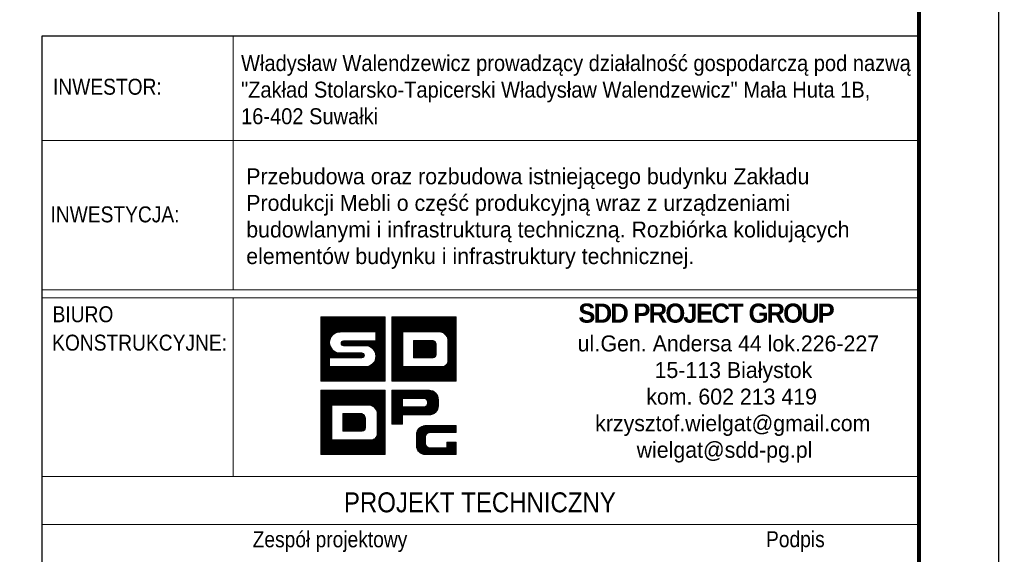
# Model space of a CAD drawing. Extents: x -38192 to -7592, y -6797 to 11837.
# Tile 7 of 9: x -14031 to -7856, y -3756 to -405. Entities that reach past the tile are written whole.
import ezdxf
from ezdxf.enums import TextEntityAlignment as Align

# ---------------------------------------------------------------- set-up
doc = ezdxf.new("R2010")
doc.units = 0
doc.header["$LTSCALE"] = 5
doc.header["$MEASUREMENT"] = 0
for name, color, linetype, lineweight in [('--- widok', 7, 'Continuous', 13), ('_RAMKA', 7, 'Continuous', 35), ('PS_DIM', 4, 'Continuous', 13)]:
    doc.layers.add(name, color=color, linetype=linetype, lineweight=lineweight)
doc.layers.add('_FORMATKA', color=8, linetype='Continuous', lineweight=15, plot=False)
doc.layers.add('_tabelka', color=7, linetype='Continuous')
doc.styles.add('gil', font='GIL_____.TTF', dxfattribs={"width": 0.9})

# ---------------------------------------------------------------- blocks, each defined once
blk = doc.blocks.new('*U17')
at = {"layer": '_FORMATKA', "lineweight": -3}
blk.add_lwpolyline([(-600, 0), (0, 0), (0, 297), (-600, 297)], close=True, dxfattribs=at)
at = {"layer": '_RAMKA', "lineweight": -3, "const_width": 0.5}
blk.add_lwpolyline([(-570, 10), (-10, 10), (-10, 287), (-570, 287)], close=True, dxfattribs=at)
blk = doc.blocks.new('tabela_rys')
at = {"layer": '_tabelka', "color": 251, "lineweight": 15}
for p, q in [((45.62, 123.55), (45.62, 91.73)), ((21.62, 110.45), (131.62, 110.45)), ((21.62, 91.73), (131.62, 91.73)), ((21.62, 91.73), (131.62, 91.73)), ((21.62, 91.73), (131.62, 91.73)), ((131.62, 90.73), (21.62, 90.73)), ((45.62, 68.32), (45.62, 90.73)), ((21.62, 68.32), (131.48, 68.32)), ((131.62, 62.32), (21.62, 62.32))]:
    blk.add_line(p, q, dxfattribs=at)
at = {"layer": '_tabelka', "color": 251, "lineweight": 30}
blk.add_lwpolyline([(131.62, 123.55), (21.62, 123.55), (21.62, 7.77), (131.62, 7.77)], close=True, dxfattribs=at)
at = {"layer": 'PS_DIM', "color": 12, "true_color": 0xc90603}
for p, q in [((56.62, 88.27), (56.68, 88.33)), ((56.62, 88.1), (56.84, 88.33)), ((56.62, 87.93), (57.01, 88.33)), ((56.62, 87.76), (57.18, 88.33)), ((56.62, 87.59), (57.35, 88.33)), ((56.62, 87.43), (57.52, 88.33)), ((56.62, 87.26), (57.69, 88.33)), ((56.62, 87.09), (57.86, 88.33)), ((56.62, 86.92), (58.02, 88.33)), ((56.62, 86.75), (58.19, 88.33)), ((56.62, 86.58), (58.36, 88.33)), ((56.62, 86.42), (58.53, 88.33)), ((56.62, 86.25), (58.7, 88.33)), ((56.62, 86.08), (58.87, 88.33)), ((56.62, 85.91), (59.03, 88.33)), ((56.62, 85.74), (59.2, 88.33)), ((56.62, 85.57), (59.37, 88.33)), ((56.62, 85.41), (59.54, 88.33)), ((56.62, 85.24), (59.71, 88.33)), ((56.62, 85.07), (59.88, 88.33)), ((56.62, 84.9), (60.04, 88.33)), ((56.62, 84.73), (60.21, 88.33)), ((56.62, 88.33), (64.68, 88.33)), ((56.62, 80.27), (56.62, 88.33)), ((58.28, 86.23), (60.38, 88.33)), ((58.6, 86.38), (60.55, 88.33)), ((58.82, 86.43), (60.72, 88.33)), ((59, 86.45), (60.89, 88.33)), ((59.17, 86.45), (61.05, 88.33)), ((59.34, 86.45), (61.22, 88.33)), ((59.51, 86.45), (61.39, 88.33)), ((59.68, 86.45), (61.56, 88.33)), ((59.85, 86.45), (61.73, 88.33)), ((60.01, 86.45), (61.9, 88.33)), ((60.18, 86.45), (62.06, 88.33)), ((60.35, 86.45), (62.23, 88.33)), ((60.52, 86.45), (62.4, 88.33)), ((60.69, 86.45), (62.57, 88.33)), ((60.86, 86.45), (62.74, 88.33)), ((61.02, 86.45), (62.91, 88.33)), ((61.19, 86.45), (63.07, 88.33)), ((61.36, 86.45), (63.24, 88.33)), ((61.53, 86.45), (63.41, 88.33)), ((61.7, 86.45), (63.58, 88.33)), ((61.87, 86.45), (63.75, 88.33)), ((62.04, 86.45), (63.92, 88.33)), ((62.2, 86.45), (64.09, 88.33)), ((62.37, 86.45), (64.25, 88.33)), ((62.54, 86.45), (64.42, 88.33)), ((62.71, 86.45), (64.59, 88.33)), ((62.88, 86.45), (64.68, 88.25)), ((63.05, 86.45), (64.68, 88.08)), ((63.21, 86.45), (64.68, 87.91)), ((63.38, 86.45), (64.68, 87.74)), ((64.68, 88.33), (64.68, 80.27)), ((65.5, 88.33), (73.56, 88.33)), ((65.5, 80.27), (65.5, 88.33)), ((65.5, 88.2), (65.63, 88.33)), ((65.5, 88.03), (65.8, 88.33)), ((65.5, 87.86), (65.97, 88.33)), ((65.5, 87.69), (66.14, 88.33)), ((65.5, 87.52), (66.3, 88.33)), ((65.5, 87.35), (66.47, 88.33)), ((65.5, 87.18), (66.64, 88.33)), ((65.5, 87.02), (66.81, 88.33)), ((65.5, 86.85), (66.98, 88.33)), ((65.5, 86.68), (67.15, 88.33)), ((65.5, 86.51), (67.31, 88.33)), ((65.5, 86.34), (67.48, 88.33)), ((65.5, 86.17), (67.65, 88.33)), ((65.5, 86.01), (67.82, 88.33)), ((65.5, 85.84), (67.99, 88.33)), ((65.5, 85.67), (68.16, 88.33)), ((65.5, 85.5), (68.32, 88.33)), ((65.5, 85.33), (68.49, 88.33)), ((65.5, 85.16), (68.66, 88.33)), ((66.95, 86.45), (68.83, 88.33)), ((67.12, 86.45), (69, 88.33)), ((67.28, 86.45), (69.17, 88.33)), ((67.45, 86.45), (69.33, 88.33)), ((67.62, 86.45), (69.5, 88.33)), ((67.79, 86.45), (69.67, 88.33)), ((67.96, 86.45), (69.84, 88.33)), ((68.13, 86.45), (70.01, 88.33)), ((68.29, 86.45), (70.18, 88.33)), ((68.46, 86.45), (70.34, 88.33)), ((68.63, 86.45), (70.51, 88.33)), ((68.8, 86.45), (70.68, 88.33)), ((68.97, 86.45), (70.85, 88.33)), ((69.14, 86.45), (71.02, 88.33)), ((69.31, 86.45), (71.19, 88.33)), ((69.47, 86.45), (71.35, 88.33)), ((69.64, 86.45), (71.52, 88.33)), ((69.81, 86.45), (71.69, 88.33)), ((69.98, 86.45), (71.86, 88.33)), ((70.15, 86.45), (72.03, 88.33)), ((70.32, 86.45), (72.2, 88.33)), ((70.48, 86.45), (72.37, 88.33)), ((70.65, 86.45), (72.53, 88.33)), ((70.82, 86.45), (72.7, 88.33)), ((70.99, 86.45), (72.87, 88.33)), ((71.16, 86.45), (73.04, 88.33)), ((71.33, 86.45), (73.21, 88.33)), ((71.49, 86.45), (73.38, 88.33)), ((71.66, 86.44), (73.54, 88.33)), ((71.79, 86.41), (73.56, 88.18)), ((71.91, 86.36), (73.56, 88.01)), ((72.02, 86.3), (73.56, 87.84)), ((73.56, 88.33), (73.56, 80.27)), ((63.51, 86.45), (59.01, 86.45)), ((63.51, 86.4), (64.68, 87.58)), ((63.51, 86.23), (64.68, 87.41)), ((63.51, 86.07), (64.68, 87.24)), ((63.51, 85.9), (64.68, 87.07)), ((63.51, 85.73), (64.68, 86.9)), ((63.51, 85.56), (64.68, 86.73)), ((63.51, 85.39), (64.68, 86.56)), ((63.51, 85.32), (63.51, 86.45)), ((66.88, 86.45), (66.88, 82.1)), ((71.64, 86.45), (66.88, 86.45)), ((66.88, 86.45), (66.88, 82.1)), ((68.1, 86.45), (66.88, 86.45)), ((71.64, 86.45), (68.43, 86.45)), ((72.12, 86.23), (73.56, 87.67)), ((72.21, 86.15), (73.56, 87.5)), ((72.29, 86.06), (73.56, 87.33)), ((72.36, 85.97), (73.56, 87.17)), ((72.43, 85.86), (73.56, 87)), ((72.48, 85.75), (73.56, 86.83)), ((72.52, 85.62), (73.56, 86.66)), ((72.54, 85.48), (73.56, 86.49)), ((56.62, 84.56), (57.91, 85.86)), ((56.62, 84.4), (57.76, 85.54)), ((56.62, 84.23), (57.71, 85.32)), ((59.14, 85.07), (59.39, 85.32)), ((59.16, 84.92), (59.56, 85.32)), ((59.22, 84.81), (59.73, 85.32)), ((59.32, 84.74), (59.9, 85.32)), ((59.44, 85.32), (63.51, 85.32)), ((59.47, 84.72), (60.07, 85.32)), ((59.64, 84.72), (60.24, 85.32)), ((59.81, 84.72), (60.41, 85.32)), ((59.97, 84.72), (60.57, 85.32)), ((60.14, 84.72), (60.74, 85.32)), ((60.31, 84.72), (60.91, 85.32)), ((60.48, 84.72), (61.08, 85.32)), ((60.65, 84.72), (61.25, 85.32)), ((60.82, 84.72), (61.42, 85.32)), ((60.98, 84.72), (61.58, 85.32)), ((61.15, 84.72), (61.75, 85.32)), ((61.32, 84.72), (61.92, 85.32)), ((61.49, 84.72), (62.09, 85.32)), ((61.66, 84.72), (62.26, 85.32)), ((61.83, 84.72), (62.43, 85.32)), ((61.99, 84.72), (62.59, 85.32)), ((62.16, 84.72), (62.76, 85.32)), ((62.32, 84.71), (62.93, 85.32)), ((62.47, 84.69), (63.1, 85.32)), ((62.6, 84.66), (63.27, 85.32)), ((62.72, 84.61), (63.44, 85.32)), ((62.84, 84.55), (64.68, 86.4)), ((62.94, 84.49), (64.68, 86.23)), ((63.04, 84.42), (64.68, 86.06)), ((63.12, 84.34), (64.68, 85.89)), ((63.2, 84.25), (64.68, 85.72)), ((63.28, 84.15), (64.68, 85.55)), ((63.34, 84.05), (64.68, 85.39)), ((63.4, 83.93), (64.68, 85.22)), ((65.5, 85), (66.88, 86.38)), ((65.5, 84.83), (66.88, 86.21)), ((65.5, 84.66), (66.88, 86.04)), ((65.5, 84.49), (66.88, 85.87)), ((65.5, 84.32), (66.88, 85.71)), ((65.5, 84.15), (66.88, 85.54)), ((65.5, 83.99), (66.88, 85.37)), ((68.24, 85.39), (68.24, 83.22)), ((70.68, 85.39), (68.24, 85.39)), ((68.24, 85.39), (68.24, 83.22)), ((70.68, 85.39), (68.24, 85.39)), ((68.24, 85.38), (68.25, 85.39)), ((68.24, 85.22), (68.42, 85.39)), ((68.24, 85.05), (68.59, 85.39)), ((68.24, 84.88), (68.76, 85.39)), ((68.24, 84.71), (68.93, 85.39)), ((68.24, 84.54), (69.09, 85.39)), ((68.24, 84.37), (69.26, 85.39)), ((68.24, 84.21), (69.43, 85.39)), ((68.24, 84.04), (69.6, 85.39)), ((68.24, 83.87), (69.77, 85.39)), ((68.24, 83.7), (69.94, 85.39)), ((68.24, 83.53), (70.1, 85.39)), ((68.24, 83.36), (70.27, 85.39)), ((68.27, 83.22), (70.44, 85.39)), ((68.43, 83.22), (70.61, 85.39)), ((68.6, 83.22), (70.75, 85.36)), ((68.77, 83.22), (70.85, 85.3)), ((68.94, 83.22), (70.94, 85.22)), ((72.55, 85.32), (73.56, 86.32)), ((72.55, 85.15), (73.56, 86.15)), ((72.55, 84.98), (73.56, 85.99)), ((72.55, 84.81), (73.56, 85.82)), ((72.55, 84.64), (73.56, 85.65)), ((72.55, 84.47), (73.56, 85.48)), ((72.55, 82.89), (72.55, 85.32)), ((72.55, 82.89), (72.55, 85.32)), ((72.55, 84.3), (73.56, 85.31)), ((56.62, 84.06), (57.69, 85.14)), ((56.62, 83.89), (57.7, 84.98)), ((56.62, 83.72), (57.73, 84.83)), ((56.62, 83.55), (57.77, 84.7)), ((56.62, 83.39), (57.81, 84.58)), ((56.62, 83.22), (57.87, 84.47)), ((56.62, 83.05), (57.94, 84.37)), ((56.62, 82.88), (58.01, 84.28)), ((56.62, 82.71), (58.09, 84.19)), ((56.62, 82.54), (58.18, 84.11)), ((56.62, 82.38), (58.28, 84.04)), ((56.62, 82.21), (58.39, 83.98)), ((62.19, 84.72), (59.44, 84.72)), ((63.15, 82.51), (64.68, 84.04)), ((63.42, 82.95), (64.68, 84.21)), ((63.44, 83.81), (64.68, 85.05)), ((63.48, 83.68), (64.68, 84.88)), ((63.49, 83.18), (64.68, 84.38)), ((63.5, 83.53), (64.68, 84.71)), ((63.51, 83.37), (64.68, 84.54)), ((65.5, 83.82), (66.88, 85.2)), ((65.5, 83.65), (66.88, 85.03)), ((65.5, 83.48), (66.88, 84.86)), ((65.5, 83.31), (66.88, 84.7)), ((65.5, 83.14), (66.88, 84.53)), ((65.5, 82.98), (66.88, 84.36)), ((65.5, 82.81), (66.88, 84.19)), ((65.5, 82.64), (66.88, 84.02)), ((69.11, 83.22), (71.01, 85.12)), ((69.28, 83.22), (71.06, 85)), ((69.44, 83.22), (71.08, 84.85)), ((69.61, 83.22), (71.08, 84.68)), ((69.78, 83.22), (71.08, 84.52)), ((69.95, 83.22), (71.08, 84.35)), ((70.12, 83.22), (71.08, 84.18)), ((70.29, 83.22), (71.08, 84.01)), ((71.08, 83.62), (71.08, 84.83)), ((71.08, 83.62), (71.08, 84.83)), ((72.55, 84.14), (73.56, 85.14)), ((72.55, 83.97), (73.56, 84.98)), ((72.55, 83.8), (73.56, 84.81)), ((72.55, 83.63), (73.56, 84.64)), ((72.55, 83.46), (73.56, 84.47)), ((72.55, 83.29), (73.56, 84.3)), ((72.55, 83.13), (73.56, 84.13)), ((56.62, 82.04), (57.69, 83.12)), ((56.62, 81.87), (57.69, 82.95)), ((56.62, 81.7), (57.69, 82.78)), ((61.76, 83.22), (57.69, 83.22)), ((57.69, 83.22), (57.69, 82.1)), ((57.8, 83.22), (58.5, 83.92)), ((57.97, 83.22), (58.62, 83.88)), ((58.14, 83.22), (58.76, 83.84)), ((58.31, 83.22), (58.91, 83.82)), ((58.47, 83.22), (59.07, 83.82)), ((58.64, 83.22), (59.24, 83.82)), ((58.81, 83.22), (59.41, 83.82)), ((58.98, 83.22), (59.58, 83.82)), ((59.01, 83.82), (61.76, 83.82)), ((59.15, 83.22), (59.75, 83.82)), ((59.32, 83.22), (59.92, 83.82)), ((59.48, 83.22), (60.08, 83.82)), ((59.65, 83.22), (60.25, 83.82)), ((59.82, 83.22), (60.42, 83.82)), ((59.99, 83.22), (60.59, 83.82)), ((60.16, 83.22), (60.76, 83.82)), ((60.33, 83.22), (60.93, 83.82)), ((60.49, 83.22), (61.09, 83.82)), ((60.66, 83.22), (61.26, 83.82)), ((60.83, 83.22), (61.43, 83.82)), ((61, 83.22), (61.6, 83.82)), ((61.07, 80.27), (64.68, 83.87)), ((61.17, 83.22), (61.77, 83.82)), ((61.24, 80.27), (64.68, 83.7)), ((61.34, 83.22), (61.9, 83.79)), ((61.41, 80.27), (64.68, 83.53)), ((61.5, 83.22), (61.99, 83.71)), ((61.58, 80.27), (64.68, 83.37)), ((61.67, 83.22), (62.05, 83.6)), ((61.75, 80.27), (64.68, 83.2)), ((61.86, 83.24), (62.05, 83.43)), ((61.92, 80.27), (64.68, 83.03)), ((62.08, 80.27), (64.68, 82.86)), ((65.5, 82.47), (66.88, 83.85)), ((65.5, 82.3), (66.88, 83.69)), ((65.5, 82.13), (66.88, 83.52)), ((65.5, 81.96), (66.88, 83.35)), ((65.5, 81.8), (66.88, 83.18)), ((65.5, 81.63), (66.88, 83.01)), ((65.5, 81.46), (66.88, 82.84)), ((68.24, 83.22), (70.68, 83.22)), ((68.24, 83.22), (70.68, 83.22)), ((70.36, 80.27), (73.56, 83.46)), ((70.45, 83.22), (71.08, 83.84)), ((70.53, 80.27), (73.56, 83.29)), ((70.62, 83.22), (71.08, 83.67)), ((70.7, 80.27), (73.56, 83.12)), ((70.81, 83.24), (71.06, 83.48)), ((70.87, 80.27), (73.56, 82.96)), ((71.04, 80.27), (73.56, 82.79)), ((72.47, 82.54), (73.56, 83.63)), ((72.54, 82.78), (73.56, 83.8)), ((72.55, 82.96), (73.56, 83.97)), ((56.62, 81.53), (57.69, 82.61)), ((56.62, 81.36), (57.69, 82.44)), ((56.62, 81.2), (57.69, 82.27)), ((56.62, 81.03), (57.69, 82.1)), ((56.62, 80.86), (57.85, 82.1)), ((56.62, 80.69), (58.02, 82.1)), ((56.62, 80.52), (58.19, 82.1)), ((56.62, 80.35), (58.36, 82.1)), ((56.7, 80.27), (58.53, 82.1)), ((56.86, 80.27), (58.7, 82.1)), ((57.03, 80.27), (58.86, 82.1)), ((57.2, 80.27), (59.03, 82.1)), ((57.37, 80.27), (59.2, 82.1)), ((57.54, 80.27), (59.37, 82.1)), ((57.69, 82.1), (62.19, 82.1)), ((57.71, 80.27), (59.54, 82.1)), ((57.87, 80.27), (59.71, 82.1)), ((58.04, 80.27), (59.87, 82.1)), ((58.21, 80.27), (60.04, 82.1)), ((58.38, 80.27), (60.21, 82.1)), ((58.55, 80.27), (60.38, 82.1)), ((58.72, 80.27), (60.55, 82.1)), ((58.89, 80.27), (60.72, 82.1)), ((59.05, 80.27), (60.88, 82.1)), ((59.22, 80.27), (61.05, 82.1)), ((59.39, 80.27), (61.22, 82.1)), ((59.56, 80.27), (61.39, 82.1)), ((59.73, 80.27), (61.56, 82.1)), ((59.9, 80.27), (61.73, 82.1)), ((60.06, 80.27), (61.89, 82.1)), ((60.23, 80.27), (62.06, 82.1)), ((60.4, 80.27), (62.23, 82.1)), ((60.57, 80.27), (62.42, 82.12)), ((60.74, 80.27), (62.65, 82.18)), ((60.91, 80.27), (63.09, 82.45)), ((62.25, 80.27), (64.68, 82.69)), ((62.42, 80.27), (64.68, 82.52)), ((62.59, 80.27), (64.68, 82.36)), ((62.76, 80.27), (64.68, 82.19)), ((62.93, 80.27), (64.68, 82.02)), ((63.09, 80.27), (64.68, 81.85)), ((63.26, 80.27), (64.68, 81.68)), ((63.43, 80.27), (64.68, 81.51)), ((65.5, 81.29), (66.88, 82.68)), ((65.5, 81.12), (66.88, 82.51)), ((65.5, 80.95), (66.88, 82.34)), ((65.5, 80.79), (66.88, 82.17)), ((65.5, 80.62), (66.98, 82.1)), ((65.5, 80.45), (67.14, 82.1)), ((65.5, 80.28), (67.31, 82.1)), ((65.65, 80.27), (67.48, 82.1)), ((65.82, 80.27), (67.65, 82.1)), ((65.99, 80.27), (67.82, 82.1)), ((66.15, 80.27), (67.99, 82.1)), ((66.32, 80.27), (68.15, 82.1)), ((66.49, 80.27), (68.32, 82.1)), ((66.66, 80.27), (68.49, 82.1)), ((66.83, 80.27), (68.66, 82.1)), ((66.88, 82.1), (71.64, 82.1)), ((66.88, 82.1), (71.64, 82.1)), ((67, 80.27), (68.83, 82.1)), ((67.17, 80.27), (69, 82.1)), ((67.33, 80.27), (69.16, 82.1)), ((67.5, 80.27), (69.33, 82.1)), ((67.67, 80.27), (69.5, 82.1)), ((67.84, 80.27), (69.67, 82.1)), ((68.01, 80.27), (69.84, 82.1)), ((68.18, 80.27), (70.01, 82.1)), ((68.34, 80.27), (70.17, 82.1)), ((68.51, 80.27), (70.34, 82.1)), ((68.68, 80.27), (70.51, 82.1)), ((68.85, 80.27), (70.68, 82.1)), ((69.02, 80.27), (70.85, 82.1)), ((69.19, 80.27), (71.02, 82.1)), ((69.35, 80.27), (71.19, 82.1)), ((69.52, 80.27), (71.35, 82.1)), ((69.69, 80.27), (71.52, 82.1)), ((69.86, 80.27), (71.69, 82.09)), ((70.03, 80.27), (71.86, 82.1)), ((70.2, 80.27), (72.11, 82.17)), ((71.21, 80.27), (73.56, 82.62)), ((71.37, 80.27), (73.56, 82.45)), ((71.54, 80.27), (73.56, 82.28)), ((71.71, 80.27), (73.56, 82.11)), ((71.88, 80.27), (73.56, 81.95)), ((72.05, 80.27), (73.56, 81.78)), ((72.22, 80.27), (73.56, 81.61)), ((63.6, 80.27), (64.68, 81.35)), ((63.77, 80.27), (64.68, 81.18)), ((63.94, 80.27), (64.68, 81.01)), ((64.1, 80.27), (64.68, 80.84)), ((64.27, 80.27), (64.68, 80.67)), ((64.44, 80.27), (64.68, 80.5)), ((64.61, 80.27), (64.68, 80.33)), ((72.38, 80.27), (73.56, 81.44)), ((72.55, 80.27), (73.56, 81.27)), ((72.72, 80.27), (73.56, 81.1)), ((72.89, 80.27), (73.56, 80.93)), ((73.06, 80.27), (73.56, 80.77)), ((73.23, 80.27), (73.56, 80.6)), ((73.4, 80.27), (73.56, 80.43)), ((64.68, 80.27), (56.62, 80.27)), ((56.62, 79.14), (64.68, 79.14)), ((56.62, 71.08), (56.62, 79.14)), ((56.62, 79.14), (64.68, 79.14)), ((56.62, 71.08), (56.62, 79.14)), ((56.62, 79.01), (56.75, 79.14)), ((56.62, 78.84), (56.92, 79.14)), ((56.62, 78.67), (57.09, 79.14)), ((56.62, 78.5), (57.25, 79.14)), ((56.62, 78.33), (57.42, 79.14)), ((56.62, 78.17), (57.59, 79.14)), ((56.62, 78), (57.76, 79.14)), ((56.62, 77.83), (57.93, 79.14)), ((56.62, 77.66), (58.1, 79.14)), ((56.62, 77.49), (58.27, 79.14)), ((56.62, 77.32), (58.43, 79.14)), ((56.62, 77.16), (58.6, 79.14)), ((56.62, 76.99), (58.77, 79.14)), ((56.62, 76.82), (58.94, 79.14)), ((56.62, 76.65), (59.11, 79.14)), ((56.62, 76.48), (59.28, 79.14)), ((56.62, 76.31), (59.44, 79.14)), ((56.62, 76.15), (59.61, 79.14)), ((56.62, 75.98), (59.78, 79.14)), ((58.07, 77.26), (59.95, 79.14)), ((58.24, 77.26), (60.12, 79.14)), ((58.4, 77.26), (60.29, 79.14)), ((58.57, 77.26), (60.45, 79.14)), ((58.74, 77.26), (60.62, 79.14)), ((58.91, 77.26), (60.79, 79.14)), ((59.08, 77.26), (60.96, 79.14)), ((59.25, 77.26), (61.13, 79.14)), ((59.41, 77.26), (61.3, 79.14)), ((59.58, 77.26), (61.46, 79.14)), ((59.75, 77.26), (61.63, 79.14)), ((59.92, 77.26), (61.8, 79.14)), ((60.09, 77.26), (61.97, 79.14)), ((60.26, 77.26), (62.14, 79.14)), ((60.42, 77.26), (62.31, 79.14)), ((60.59, 77.26), (62.47, 79.14)), ((60.76, 77.26), (62.64, 79.14)), ((60.93, 77.26), (62.81, 79.14)), ((61.1, 77.26), (62.98, 79.14)), ((61.27, 77.26), (63.15, 79.14)), ((61.44, 77.26), (63.32, 79.14)), ((61.6, 77.26), (63.48, 79.14)), ((61.77, 77.26), (63.65, 79.14)), ((61.94, 77.26), (63.82, 79.14)), ((62.11, 77.26), (63.99, 79.14)), ((62.28, 77.26), (64.16, 79.14)), ((62.45, 77.26), (64.33, 79.14)), ((62.61, 77.26), (64.5, 79.14)), ((62.78, 77.26), (64.66, 79.14)), ((64.68, 79.14), (64.68, 71.08)), ((64.68, 79.14), (64.68, 71.08)), ((73.56, 80.27), (65.5, 80.27)), ((62.91, 77.22), (64.68, 78.99)), ((63.03, 77.17), (64.68, 78.82)), ((63.14, 77.11), (64.68, 78.65)), ((63.24, 77.04), (64.68, 78.48)), ((63.33, 76.96), (64.68, 78.31)), ((63.41, 76.88), (64.68, 78.15)), ((63.48, 76.78), (64.68, 77.98)), ((63.55, 76.67), (64.68, 77.81)), ((56.62, 75.81), (58, 77.19)), ((56.62, 75.64), (58, 77.02)), ((56.62, 75.47), (58, 76.86)), ((56.62, 75.3), (58, 76.69)), ((58, 77.26), (58, 72.91)), ((62.76, 77.26), (58, 77.26)), ((58, 77.26), (58, 72.91)), ((62.76, 77.26), (58, 77.26)), ((58, 77.26), (58, 72.91)), ((62.76, 77.26), (58, 77.26)), ((63.6, 76.56), (64.68, 77.64)), ((63.64, 76.43), (64.68, 77.47)), ((63.66, 76.29), (64.68, 77.3)), ((63.67, 76.13), (64.68, 77.14)), ((63.67, 75.96), (64.68, 76.97)), ((63.67, 75.79), (64.68, 76.8)), ((63.67, 75.62), (64.68, 76.63)), ((56.62, 75.13), (58, 76.52)), ((56.62, 74.97), (58, 76.35)), ((56.62, 74.8), (58, 76.18)), ((56.62, 74.63), (58, 76.01)), ((56.62, 74.46), (58, 75.85)), ((56.62, 74.29), (58, 75.68)), ((56.62, 74.12), (58, 75.51)), ((56.62, 73.96), (58, 75.34)), ((59.36, 76.21), (59.36, 74.03)), ((61.8, 76.21), (59.36, 76.21)), ((59.36, 76.2), (59.37, 76.21)), ((59.36, 76.03), (59.54, 76.21)), ((59.36, 75.86), (59.71, 76.21)), ((59.36, 75.69), (59.88, 76.21)), ((59.36, 75.52), (60.05, 76.21)), ((59.36, 75.36), (60.21, 76.21)), ((59.36, 75.19), (60.38, 76.21)), ((59.36, 75.02), (60.55, 76.21)), ((59.36, 74.85), (60.72, 76.21)), ((59.36, 74.68), (60.89, 76.21)), ((59.36, 74.51), (61.06, 76.21)), ((59.36, 74.35), (61.22, 76.21)), ((59.36, 74.18), (61.39, 76.21)), ((59.36, 76.21), (59.36, 74.03)), ((61.8, 76.21), (59.36, 76.21)), ((59.36, 76.21), (59.36, 74.03)), ((61.8, 76.21), (59.36, 76.21)), ((59.39, 74.03), (61.56, 76.21)), ((59.55, 74.03), (61.73, 76.21)), ((59.72, 74.03), (61.87, 76.18)), ((59.89, 74.03), (61.97, 76.11)), ((60.06, 74.03), (62.06, 76.03)), ((60.23, 74.03), (62.13, 75.93)), ((60.4, 74.03), (62.18, 75.81)), ((60.56, 74.03), (62.2, 75.66)), ((60.73, 74.03), (62.2, 75.5)), ((60.9, 74.03), (62.2, 75.33)), ((62.2, 74.43), (62.2, 75.64)), ((62.2, 74.43), (62.2, 75.64)), ((62.2, 74.43), (62.2, 75.64)), ((63.67, 75.45), (64.68, 76.46)), ((63.67, 75.29), (64.68, 76.29)), ((63.67, 73.7), (63.67, 76.13)), ((63.67, 73.7), (63.67, 76.13)), ((63.67, 73.7), (63.67, 76.13)), ((63.67, 75.12), (64.68, 76.13)), ((63.67, 74.95), (64.68, 75.96)), ((63.67, 74.78), (64.68, 75.79)), ((63.67, 74.61), (64.68, 75.62)), ((63.67, 74.44), (64.68, 75.45)), ((56.62, 73.79), (58, 75.17)), ((56.62, 73.62), (58, 75)), ((56.62, 73.45), (58, 74.84)), ((56.62, 73.28), (58, 74.67)), ((56.62, 73.11), (58, 74.5)), ((56.62, 72.95), (58, 74.33)), ((56.62, 72.78), (58, 74.16)), ((61.07, 74.03), (62.2, 75.16)), ((61.24, 74.03), (62.2, 74.99)), ((61.41, 74.03), (62.2, 74.82)), ((61.48, 71.08), (64.68, 74.27)), ((61.57, 74.03), (62.2, 74.65)), ((61.65, 71.08), (64.68, 74.1)), ((61.74, 74.03), (62.2, 74.49)), ((61.93, 74.05), (62.18, 74.29)), ((63.59, 73.35), (64.68, 74.44)), ((63.66, 73.59), (64.68, 74.61)), ((63.67, 74.28), (64.68, 75.28)), ((63.67, 74.11), (64.68, 75.12)), ((63.67, 73.94), (64.68, 74.95)), ((63.67, 73.77), (64.68, 74.78)), ((56.62, 72.61), (58, 73.99)), ((56.62, 72.44), (58, 73.82)), ((56.62, 72.27), (58, 73.66)), ((56.62, 72.1), (58, 73.49)), ((56.62, 71.94), (58, 73.32)), ((56.62, 71.77), (58, 73.15)), ((56.62, 71.6), (58, 72.98)), ((56.62, 71.43), (58.1, 72.91)), ((56.62, 71.26), (58.26, 72.91)), ((56.62, 71.09), (58.43, 72.91)), ((56.77, 71.08), (58.6, 72.91)), ((56.94, 71.08), (58.77, 72.91)), ((57.11, 71.08), (58.94, 72.91)), ((57.27, 71.08), (59.11, 72.91)), ((57.44, 71.08), (59.27, 72.91)), ((57.61, 71.08), (59.44, 72.91)), ((57.78, 71.08), (59.61, 72.91)), ((57.95, 71.08), (59.78, 72.91)), ((58, 72.91), (62.76, 72.91)), ((58, 72.91), (62.76, 72.91)), ((58, 72.91), (62.76, 72.91)), ((58.12, 71.08), (59.95, 72.91)), ((58.28, 71.08), (60.12, 72.91)), ((58.45, 71.08), (60.28, 72.91)), ((58.62, 71.08), (60.45, 72.91)), ((58.79, 71.08), (60.62, 72.91)), ((58.96, 71.08), (60.79, 72.91)), ((59.13, 71.08), (60.96, 72.91)), ((59.3, 71.08), (61.13, 72.91)), ((59.36, 74.03), (61.8, 74.03)), ((59.36, 74.03), (61.8, 74.03)), ((59.36, 74.03), (61.8, 74.03)), ((59.46, 71.08), (61.29, 72.91)), ((59.63, 71.08), (61.46, 72.91)), ((59.8, 71.08), (61.63, 72.91)), ((59.97, 71.08), (61.8, 72.91)), ((60.14, 71.08), (61.97, 72.91)), ((60.31, 71.08), (62.14, 72.91)), ((60.47, 71.08), (62.3, 72.91)), ((60.64, 71.08), (62.47, 72.91)), ((60.81, 71.08), (62.64, 72.91)), ((60.98, 71.08), (62.81, 72.9)), ((61.15, 71.08), (62.98, 72.91)), ((61.32, 71.08), (63.22, 72.99)), ((61.82, 71.08), (64.68, 73.94)), ((61.99, 71.08), (64.68, 73.77)), ((62.16, 71.08), (64.68, 73.6)), ((62.33, 71.08), (64.68, 73.43)), ((62.49, 71.08), (64.68, 73.26)), ((62.66, 71.08), (64.68, 73.09)), ((62.83, 71.08), (64.68, 72.93)), ((63, 71.08), (64.68, 72.76)), ((63.17, 71.08), (64.68, 72.59)), ((63.34, 71.08), (64.68, 72.42)), ((63.5, 71.08), (64.68, 72.25)), ((63.67, 71.08), (64.68, 72.08)), ((63.84, 71.08), (64.68, 71.92)), ((64.01, 71.08), (64.68, 71.75)), ((64.68, 71.08), (56.62, 71.08)), ((64.68, 71.08), (56.62, 71.08)), ((64.18, 71.08), (64.68, 71.58)), ((64.35, 71.08), (64.68, 71.41)), ((64.51, 71.08), (64.68, 71.24))]:
    blk.add_line(p, q, dxfattribs=at)
at = {"layer": 'PS_DIM', "color": 18, "true_color": 0x000000}
for p, q in [((65.5, 79.11), (65.53, 79.14)), ((65.5, 78.95), (65.69, 79.14)), ((65.5, 78.79), (65.85, 79.14)), ((65.5, 78.63), (66.01, 79.14)), ((65.5, 78.47), (66.17, 79.14)), ((65.5, 78.31), (66.33, 79.14)), ((65.5, 78.15), (66.49, 79.14)), ((65.5, 77.99), (66.65, 79.14)), ((65.5, 77.83), (66.81, 79.14)), ((65.5, 77.67), (66.97, 79.14)), ((65.5, 77.51), (67.13, 79.14)), ((65.5, 77.35), (67.29, 79.14)), ((65.5, 77.19), (67.45, 79.14)), ((65.5, 77.03), (67.61, 79.14)), ((65.5, 76.87), (67.77, 79.14)), ((65.5, 79.14), (65.5, 74.87)), ((70.17, 79.14), (65.5, 79.14)), ((66.92, 78.12), (67.93, 79.14)), ((67.08, 78.12), (68.09, 79.14)), ((67.23, 78.12), (68.25, 79.14)), ((67.39, 78.12), (68.41, 79.14)), ((67.55, 78.12), (68.57, 79.14)), ((67.71, 78.12), (68.73, 79.14)), ((67.87, 78.12), (68.89, 79.14)), ((68.03, 78.12), (69.05, 79.14)), ((68.19, 78.12), (69.21, 79.14)), ((68.35, 78.12), (69.37, 79.14)), ((68.51, 78.12), (69.53, 79.14)), ((68.67, 78.12), (69.69, 79.14)), ((68.83, 78.12), (69.85, 79.14)), ((68.99, 78.12), (70.01, 79.14)), ((69.15, 78.12), (70.17, 79.14)), ((69.31, 78.12), (70.32, 79.13)), ((69.47, 78.12), (70.45, 79.11)), ((69.62, 78.11), (70.58, 79.07)), ((65.5, 76.71), (66.86, 78.07)), ((65.5, 76.55), (66.86, 77.91)), ((66.86, 78.12), (66.86, 77.06)), ((69.51, 78.12), (66.86, 78.12)), ((68.84, 76.05), (71.24, 78.46)), ((69, 76.05), (71.29, 78.34)), ((69.16, 76.05), (71.33, 78.22)), ((69.32, 76.05), (71.35, 78.08)), ((69.48, 76.05), (71.36, 77.93)), ((69.74, 78.07), (70.69, 79.02)), ((69.83, 78), (70.79, 78.96)), ((69.9, 77.91), (70.89, 78.9)), ((69.91, 77.28), (71.19, 78.56)), ((69.96, 77.81), (70.97, 78.83)), ((69.98, 77.67), (71.05, 78.74)), ((69.98, 77.52), (71.13, 78.66)), ((71.36, 77.23), (71.36, 77.95)), ((65.5, 76.39), (66.86, 77.75)), ((65.5, 76.23), (66.86, 77.59)), ((65.5, 76.07), (66.86, 77.43)), ((65.5, 75.91), (66.86, 77.27)), ((65.5, 75.75), (66.86, 77.11)), ((65.5, 75.59), (66.97, 77.06)), ((65.5, 75.43), (67.13, 77.06)), ((65.5, 75.27), (67.29, 77.06)), ((65.5, 75.11), (67.45, 77.06)), ((65.5, 74.95), (67.61, 77.06)), ((65.58, 74.87), (67.77, 77.06)), ((66.86, 77.06), (69.51, 77.06)), ((66.92, 76.05), (67.93, 77.06)), ((67.08, 76.05), (68.09, 77.06)), ((67.24, 76.05), (68.25, 77.06)), ((67.4, 76.05), (68.41, 77.06)), ((67.56, 76.05), (68.57, 77.06)), ((67.72, 76.05), (68.73, 77.06)), ((67.88, 76.05), (68.89, 77.06)), ((68.04, 76.05), (69.05, 77.06)), ((68.2, 76.05), (69.21, 77.06)), ((68.36, 76.05), (69.37, 77.06)), ((68.52, 76.05), (69.53, 77.06)), ((68.68, 76.05), (69.77, 77.14)), ((69.64, 76.05), (71.36, 77.77)), ((69.8, 76.05), (71.36, 77.61)), ((69.96, 76.05), (71.36, 77.45)), ((69.99, 77.54), (69.99, 77.65)), ((70.12, 76.05), (71.36, 77.29)), ((70.28, 76.05), (71.35, 77.12)), ((70.48, 76.09), (71.32, 76.93)), ((70.75, 76.2), (71.21, 76.66)), ((65.74, 74.87), (66.86, 75.99)), ((65.9, 74.87), (66.86, 75.83)), ((66.06, 74.87), (66.86, 75.67)), ((66.22, 74.87), (66.86, 75.51)), ((66.38, 74.87), (66.86, 75.35)), ((66.86, 74.87), (66.86, 76.05)), ((66.86, 76.05), (70.17, 76.05)), ((65.5, 74.87), (66.86, 74.87)), ((66.54, 74.87), (66.86, 75.19)), ((66.7, 74.87), (66.86, 75.03)), ((68.6, 73.62), (69.68, 74.7)), ((68.6, 73.45), (69.85, 74.7)), ((68.6, 73.28), (70.02, 74.7)), ((68.6, 73.11), (70.19, 74.7)), ((68.6, 72.94), (70.36, 74.7)), ((68.6, 72.77), (70.53, 74.7)), ((68.6, 72.61), (70.69, 74.7)), ((68.6, 72.44), (70.86, 74.7)), ((68.61, 73.8), (69.5, 74.69)), ((68.69, 74.04), (69.26, 74.61)), ((73.56, 74.7), (69.7, 74.7)), ((70.14, 73.82), (71.03, 74.7)), ((70.33, 73.83), (71.2, 74.7)), ((70.5, 73.83), (71.37, 74.7)), ((70.67, 73.83), (71.54, 74.7)), ((70.83, 73.83), (71.7, 74.7)), ((71, 73.83), (71.87, 74.7)), ((71.17, 73.83), (72.04, 74.7)), ((71.34, 73.83), (72.21, 74.7)), ((71.51, 73.83), (72.38, 74.7)), ((71.68, 73.83), (72.55, 74.7)), ((71.85, 73.83), (72.71, 74.7)), ((72.01, 73.83), (72.88, 74.7)), ((72.18, 73.83), (73.05, 74.7)), ((72.35, 73.83), (73.22, 74.7)), ((72.52, 73.83), (73.39, 74.7)), ((72.69, 73.83), (73.56, 74.7)), ((72.86, 73.83), (73.56, 74.54)), ((73.02, 73.83), (73.56, 74.37)), ((73.19, 73.83), (73.56, 74.2)), ((73.56, 73.83), (73.56, 74.7)), ((68.6, 73.6), (68.6, 72.18)), ((68.6, 72.27), (69.74, 73.42)), ((68.6, 72.1), (69.73, 73.23)), ((68.62, 71.95), (69.73, 73.06)), ((68.65, 71.82), (69.73, 72.9)), ((69.73, 72.49), (69.73, 73.28)), ((70.28, 73.83), (73.56, 73.83)), ((73.36, 73.83), (73.56, 74.03)), ((73.53, 73.83), (73.56, 73.87)), ((68.7, 71.7), (69.73, 72.73)), ((68.76, 71.59), (69.73, 72.56)), ((68.83, 71.5), (69.74, 72.4)), ((68.91, 71.41), (69.77, 72.27)), ((69, 71.33), (69.84, 72.16)), ((69.1, 71.25), (69.92, 72.07)), ((69.2, 71.19), (70.02, 72)), ((69.32, 71.14), (70.14, 71.96)), ((69.45, 71.1), (70.29, 71.94)), ((69.6, 71.08), (70.45, 71.94)), ((69.76, 71.08), (70.62, 71.94)), ((69.93, 71.08), (70.79, 71.94)), ((70.1, 71.08), (70.96, 71.94)), ((70.27, 71.08), (71.13, 71.94)), ((72.4, 71.94), (70.28, 71.94)), ((70.44, 71.08), (71.3, 71.94)), ((70.6, 71.08), (71.46, 71.94)), ((70.77, 71.08), (71.63, 71.94)), ((70.94, 71.08), (71.8, 71.94)), ((71.11, 71.08), (71.97, 71.94)), ((71.28, 71.08), (72.14, 71.94)), ((71.45, 71.08), (72.31, 71.94)), ((71.61, 71.08), (73.16, 72.62)), ((71.78, 71.08), (73.32, 72.62)), ((71.95, 71.08), (73.49, 72.62)), ((72.12, 71.08), (73.56, 72.52)), ((72.29, 71.08), (73.56, 72.35)), ((72.4, 72.54), (72.48, 72.62)), ((72.4, 72.37), (72.65, 72.62)), ((72.4, 72.2), (72.82, 72.62)), ((72.4, 72.03), (72.99, 72.62)), ((73.56, 72.62), (72.4, 72.62)), ((72.4, 72.62), (72.4, 71.94)), ((72.46, 71.08), (73.56, 72.18)), ((72.62, 71.08), (73.56, 72.01)), ((72.79, 71.08), (73.56, 71.84)), ((72.96, 71.08), (73.56, 71.68)), ((73.56, 71.08), (73.56, 72.62)), ((69.7, 71.08), (73.56, 71.08)), ((73.13, 71.08), (73.56, 71.51)), ((73.3, 71.08), (73.56, 71.34)), ((73.47, 71.08), (73.56, 71.17))]:
    blk.add_line(p, q, dxfattribs=at)
at = {"layer": 'PS_DIM', "color": 12, "true_color": 0xc90603}
for centre, radius, start, end in [((59.01, 85.13), 1.31, 90, 270), ((71.43, 85.34), 1.12, 358.8688, 78.9457), ((71.43, 85.34), 1.12, 358.8688, 78.9457), ((59.44, 85.02), 0.3, 90, 270), ((70.48, 84.83), 0.597, 360, 70.5288), ((70.48, 84.83), 0.597, 360, 70.5288), ((62.19, 83.41), 1.31, 270, 90), ((61.76, 83.52), 0.3, 270, 90), ((70.68, 83.62), 0.398, 270, 360), ((70.68, 83.62), 0.398, 270, 0), ((71.75, 82.9), 0.806, 262.7652, 359.6781), ((71.75, 82.9), 0.806, 262.7652, 359.6781), ((62.55, 76.16), 1.12, 358.8688, 78.9457), ((62.55, 76.16), 1.12, 358.8688, 78.9457), ((62.55, 76.16), 1.12, 358.8688, 78.9457), ((61.6, 75.64), 0.597, 360, 70.5288), ((61.6, 75.64), 0.597, 360, 70.5288), ((61.6, 75.64), 0.597, 360, 70.5288), ((61.8, 74.43), 0.398, 270, 360), ((61.8, 74.43), 0.398, 270, 360), ((61.8, 74.43), 0.398, 270, 0), ((62.87, 73.71), 0.806, 262.7652, 359.6781), ((62.87, 73.71), 0.806, 262.7652, 359.6781), ((62.87, 73.71), 0.806, 262.7652, 359.6781)]:
    blk.add_arc(centre, radius, start, end, dxfattribs=at)
at = {"layer": 'PS_DIM', "color": 18, "true_color": 0x000000}
for centre, radius, start, end in [((70.17, 77.95), 1.19, 0, 90), ((69.51, 77.65), 0.475, 0, 89.972), ((69.51, 77.54), 0.475, 270, 0), ((70.17, 77.23), 1.19, 270, 0), ((69.7, 73.6), 1.1, 90, 180), ((70.28, 73.28), 0.55, 90, 180), ((69.7, 72.18), 1.1, 180, 270), ((70.28, 72.49), 0.55, 180, 270)]:
    blk.add_arc(centre, radius, start, end, dxfattribs=at)
at = {"layer": '--- widok', "ltscale": 0.5, "insert": (47.25, 106.96, 0.43), "char_height": 2, "width": 80.3878, "attachment_point": 1}
blk.add_mtext('{\\C0;Przebudowa oraz rozbudowa istniejącego budynku Zakładu Produkcji Mebli o część produkcyjną wraz z urządzeniami budowlanymi i infrastrukturą techniczną. Rozbiórka kolidujących elementów budynku i infrastruktury technicznej.}', dxfattribs=at)
at = {"layer": '_tabelka', "color": 12, "style": 'gil', "width": 0.9}
for s, height, p in [('INWESTOR:', 2, (29.83, 117.19)), ('INWESTYCJA:', 2, (30.79, 101.19)), ('BIURO', 2, (26.77, 88.67)), ('KONSTRUKCYJNE:', 2, (33.87, 85.11)), ('PROJEKT TECHNICZNY', 2.5, (76.55, 65.09))]:
    blk.add_text(s, height=height, dxfattribs=at).set_placement(p, align=Align.MIDDLE)
at = {"layer": '_tabelka', "color": 251, "style": 'gil', "width": 0.9}
for s, p in [('Zespół projektowy', (57.75, 60.22)), ('Podpis', (116.12, 60.22))]:
    blk.add_text(s, height=2, dxfattribs=at).set_placement(p, align=Align.MIDDLE)
at = {"layer": '_tabelka', "color": 7, "style": 'gil'}
for s, width, gutter_width, heights, insert, char_height, attachment_point in [('{\\fArial|b0|i0|c0|p34;\\C256;W\\fArial|b0|i0|c238|p34;ł\\fArial|b0|i0|c0|p34;ad\\fArial|b0|i0|c238|p34;ysł\\fArial|b0|i0|c0|p34;aw Wa\\fArial|b0|i0|c238|p34;le\\fArial|b0|i0|c0|p34;nd\\fArial|b0|i0|c238|p34;ze\\fArial|b0|i0|c0|p34;w\\fArial|b0|i0|c238|p34;i\\fArial|b0|i0|c0|p34;c\\fArial|b0|i0|c238|p34;z\\fArial|b0|i0|c0|p34;\\~\\fArial|b0|i0|c238|p34;pr\\fArial|b0|i0|c0|p34;owad\\fArial|b0|i0|c238|p34;zą\\fArial|b0|i0|c0|p34;c\\fArial|b0|i0|c238|p34;y\\fArial|b0|i0|c0|p34; d\\fArial|b0|i0|c238|p34;zi\\fArial|b0|i0|c0|p34;a\\fArial|b0|i0|c238|p34;ł\\fArial|b0|i0|c0|p34;a\\fArial|b0|i0|c238|p34;l\\fArial|b0|i0|c0|p34;no\\fArial|b0|i0|c238|p34;ść\\fArial|b0|i0|c0|p34; \\fArial|b0|i0|c238|p34;g\\fArial|b0|i0|c0|p34;o\\fArial|b0|i0|c238|p34;sp\\fArial|b0|i0|c0|p34;oda\\fArial|b0|i0|c238|p34;r\\fArial|b0|i0|c0|p34;c\\fArial|b0|i0|c238|p34;zą\\fArial|b0|i0|c0|p34; \\fArial|b0|i0|c238|p34;p\\fArial|b0|i0|c0|p34;od na\\fArial|b0|i0|c238|p34;z\\fArial|b0|i0|c0|p34;w\\fArial|b0|i0|c238|p34;ą\\fArial|b0|i0|c0|p34; \\fArial|b0|i0|c238|p34;"Z\\fArial|b0|i0|c0|p34;a\\fArial|b0|i0|c238|p34;kł\\fArial|b0|i0|c0|p34;ad \\fArial|b0|i0|c238|p34;St\\fArial|b0|i0|c0|p34;o\\fArial|b0|i0|c238|p34;l\\fArial|b0|i0|c0|p34;a\\fArial|b0|i0|c238|p34;rsk\\fArial|b0|i0|c0|p34;o-\\fArial|b0|i0|c238|p34;T\\fArial|b0|i0|c0|p34;a\\fArial|b0|i0|c238|p34;pi\\fArial|b0|i0|c0|p34;c\\fArial|b0|i0|c238|p34;erski\\fArial|b0|i0|c0|p34; W\\fArial|b0|i0|c238|p34;ł\\fArial|b0|i0|c0|p34;ad\\fArial|b0|i0|c238|p34;ysł\\fArial|b0|i0|c0|p34;aw Wa\\fArial|b0|i0|c238|p34;le\\fArial|b0|i0|c0|p34;nd\\fArial|b0|i0|c238|p34;ze\\fArial|b0|i0|c0|p34;w\\fArial|b0|i0|c238|p34;i\\fArial|b0|i0|c0|p34;c\\fArial|b0|i0|c238|p34;z"\\fArial|b0|i0|c0|p34; \\fArial|b0|i0|c238|p34;M\\fArial|b0|i0|c0|p34;a\\fArial|b0|i0|c238|p34;ł\\fArial|b0|i0|c0|p34;a \\fArial|b0|i0|c238|p34;Hut\\fArial|b0|i0|c0|p34;a \\fArial|b0|i0|c238|p34;1\\fArial|b0|i0|c0|p34;B\\fArial|b0|i0|c238|p34;, \\P16-402 Suwałki}', 87.5522, 12.5, [51.49], (46.6, 116.81), 2, 4), ('{\\fGill Sans MT|b1|i0|c238|p34;\\H0.96x;\\W1;\\T0.9;\\C12;         SDD \\C7;PROJECT GROUP\\fGill Sans MT|b0|i0|c238|p34;\\P\\pi7.1307;\\H0.83333x;\\T1;ul.^IGen. Andersa 44 lok.226-227\\P\\pi16.782;15-113 Białystok\\P\\pi15.736;kom. 602 213 419\\P\\pi9.3298;krzysztof.wielgat@gmail.com\\P       wielgat@\\C12;sdd-pg\\C7;.pl}', 50.3067, 15, [27.85], (81.68, 90.01), 2.5, 1)]:
    blk.add_mtext_dynamic_manual_height_columns(s, width=width, gutter_width=gutter_width, heights=heights, dxfattribs=dict(at, insert=insert, char_height=char_height, attachment_point=attachment_point))
at = {"layer": '_tabelka', "color": 7, "style": 'gil', "width": 0.9}
for p in [(47.79, 34.83), (47.79, 30.29), (47.79, 26.06)]:
    blk.add_attdef('NAZWA_RYS:', text='', height=2.5, dxfattribs=at).set_placement(p, align=Align.MIDDLE_LEFT)
blk.add_attdef('FORMAT', text='', height=2.5, dxfattribs=at).set_placement((33.12, 15.91), align=Align.MIDDLE)
at = {"layer": '_tabelka', "color": 7, "style": 'gil', "width": 0.9, "flags": 8}
for tag, p in [('DATA', (61.11, 15.91)), ('SKALA', (87.85, 15.91)), ('NR_RYSUNKU', (117.18, 15.91))]:
    blk.add_attdef(tag, text='', height=2.5, dxfattribs=at).set_placement(p, align=Align.MIDDLE)

msp = doc.modelspace()

# ---------------------------------------------------------------- block references
at = {"layer": 'PS_DIM', "xscale": 50, "yscale": 50, "zscale": 50}
msp.add_blockref('*U17', (-7891.56, -6796.56), dxfattribs=at)
at = {"layer": 'PS_DIM', "color": 7, "xscale": 50, "yscale": 50, "zscale": 50}
msp.add_blockref('tabela_rys', (-14972.5, -6685), dxfattribs=at)

doc.saveas('drawing.dxf')
